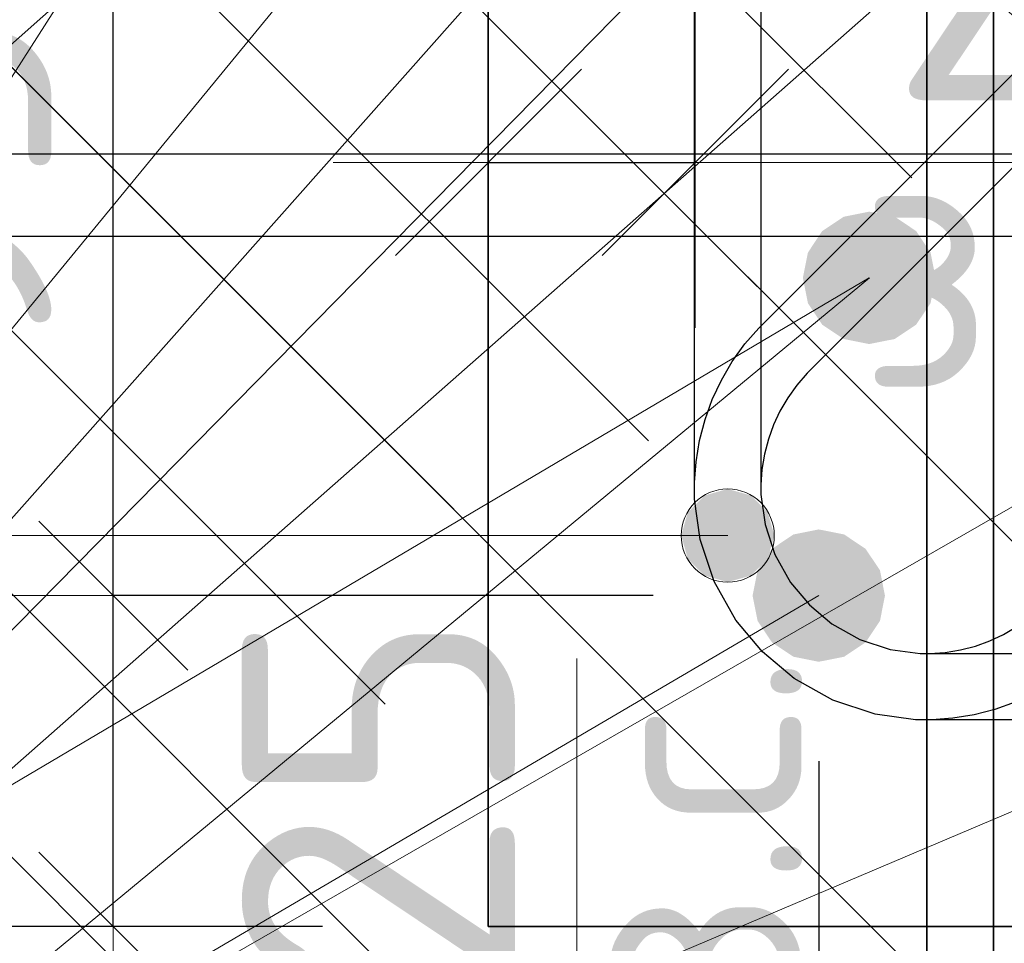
# Model space of a CAD drawing. Header units: metres. Extents: x -38 to 97, y -15 to 21.
# Tile 105 of 230: x 72.238 to 72.357, y 5.361 to 5.473. Entities that reach past the tile are written whole.
import ezdxf

# ---------------------------------------------------------------- set-up
doc = ezdxf.new("R2010")
doc.units = ezdxf.units.M
doc.header["$PDMODE"] = 65
for name, color, linetype, lineweight in [('XR$3$Арм.стержн. Хомут', 240, 'Continuous', 35), ('XR$3$Арм.стержн.горизонт. 1', 180, 'Continuous', 35), ('XR$3$Размерная линия (1)', 7, 'Continuous', 13), ('XR$3$Размерная линия_ общее', 7, 'Continuous', 13), ('XR$4$Арм. стержнями нижней зоны', 180, 'Continuous', 35), ('XR$4$Арм.стержн. Арматура края', 96, 'Continuous', 35), ('XR$4$Арм.стержн. Хомут', 240, 'Continuous', 35), ('XR$4$Арм.стержн.горизонт. 1', 180, 'Continuous', 35), ('XR$4$Размерная линия_ общее', 7, 'Continuous', 13), ('XR$6$Арм. стержнями нижней зоны', 180, 'Continuous', 35), ('XR$6$Арм.стержн. Арматура края', 96, 'Continuous', 35), ('XR$6$Арм.стержн. Хомут', 240, 'Continuous', 35), ('XR$6$Арм.стержн.горизонт. 1', 180, 'Continuous', 35), ('XR$6$Размерная линия_ общее', 7, 'Continuous', 13)]:
    doc.layers.add(name, color=color, linetype=linetype, lineweight=lineweight)
doc.styles.add('ISOCPEUR', font='txt')
doc.dimstyles.new('DIMSTYLE_11', dxfattribs={"dimtxt": 0.033, "dimasz": 0.0375, "dimexe": 0, "dimexo": 0, "dimgap": 0.0165, "dimtad": 2, "dimdec": 0, "dimlfac": 1000, "dimrnd": 1, "dimzin": 12, "dimdsep": 46, "dimtxsty": 'ISOCPEUR', "dimblk1": 'ALL_ML_STRICH', "dimblk2": 'ALL_ML_STRICH', "dimsah": 1, "dimcen": 0, "dimclrd": 7, "dimclre": 256, "dimclrt": 7, "dimadec": 0, "dimazin": 0, "dimtfac": 1, "dimtdec": 0, "dimtix": 1, "dimtmove": 2, "dimatfit": 3, "dimfxl": 0, "dimtvp": 1.2, "dimtzin": 0, "dimlwd": 0, "dimlwe": -3, "dimarcsym": 0})
doc.dimstyles.new('DIMSTYLE_12', dxfattribs={"dimtxt": 0.03, "dimasz": 0.03, "dimexe": 0, "dimexo": 0, "dimgap": 0.015, "dimtad": 2, "dimdec": 0, "dimlfac": 1000, "dimrnd": 1, "dimzin": 12, "dimdsep": 46, "dimtxsty": 'ISOCPEUR', "dimblk1": 'ALL_ML_STRICH', "dimblk2": 'ALL_ML_STRICH', "dimsah": 1, "dimcen": 0, "dimclrd": 7, "dimclre": 256, "dimclrt": 7, "dimadec": 0, "dimazin": 0, "dimtfac": 1, "dimtdec": 0, "dimtix": 1, "dimtmove": 2, "dimatfit": 3, "dimfxl": 0, "dimtzin": 0, "dimlwd": 0, "dimlwe": -3, "dimarcsym": 0})
doc.dimstyles.new('DIMSTYLE_14', dxfattribs={"dimtxt": 0.03, "dimasz": 0.03, "dimexe": 0, "dimexo": 0, "dimgap": 0.015, "dimtad": 2, "dimdec": 0, "dimlfac": 1000, "dimrnd": 1, "dimzin": 12, "dimdsep": 46, "dimtxsty": 'ISOCPEUR', "dimblk1": 'ALL_ML_STRICH', "dimblk2": 'ALL_ML_STRICH', "dimsah": 1, "dimcen": 0, "dimclrd": 7, "dimclre": 256, "dimclrt": 7, "dimadec": 0, "dimazin": 0, "dimtfac": 1, "dimtdec": 0, "dimtix": 1, "dimtmove": 2, "dimatfit": 3, "dimfxl": 0, "dimtvp": 1.2, "dimtzin": 0, "dimlwd": 0, "dimlwe": -3, "dimarcsym": 0})
doc.dimstyles.new('DIMSTYLE_15', dxfattribs={"dimtxt": 0.03, "dimasz": 0.03, "dimexe": 0, "dimexo": 0, "dimgap": 0.015, "dimtad": 0, "dimdec": 0, "dimlfac": 1000, "dimrnd": 1, "dimzin": 12, "dimdsep": 46, "dimtxsty": 'ISOCPEUR', "dimblk1": 'ALL_ML_STRICH', "dimblk2": 'ALL_ML_STRICH', "dimsah": 1, "dimcen": 0, "dimclrd": 7, "dimclre": 256, "dimclrt": 7, "dimadec": 0, "dimazin": 0, "dimtfac": 1, "dimtdec": 0, "dimtix": 1, "dimtmove": 2, "dimatfit": 3, "dimfxl": 0, "dimtvp": 1.2, "dimtzin": 0, "dimlwd": 0, "dimlwe": -3, "dimarcsym": 0})
pattern_1 = [(135, (0, 0), (-0.031819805, -0.031819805), [0.4, -0.05, 0, -0.05]), (135, (-0.01591, -0.01591), (-0.031819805, -0.031819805), [0.8, -0.1, 0.1, -0.1])]

# ---------------------------------------------------------------- blocks, each defined once
blk = doc.blocks.new('ALL_ML_STRICH')
at = {"color": 0, "linetype": 'ByBlock', "lineweight": -2}
for p, q in [((0, -0.5), (0, 0.5)), ((-0.3, -0.3), (0.3, 0.3)), ((-1, 0), (0.5, 0))]:
    blk.add_line(p, q, dxfattribs=at)
blk = doc.blocks.new('*D77')
at = {"layer": 'DEFPOINTS', "color": 7, "linetype": 'Continuous', "lineweight": 13, "transparency": 33554687}
for p in [(72.29474, 5.66307), (72.1744, 5.36307), (72.2947, 5.36307)]:
    blk.add_point(p, dxfattribs=at)
at = {"layer": 'XR$3$Размерная линия (1)', "color": 9, "linetype": 'Continuous', "lineweight": -2, "true_color": 0xc7c7c7, "transparency": 33554687}
for p, q in [((72.27474, 5.66307), (72.1744, 5.66307)), ((72.2747, 5.36307), (72.1744, 5.36307))]:
    blk.add_line(p, q, dxfattribs=at)
at = {"layer": 'XR$3$Размерная линия (1)', "color": 7, "linetype": 'Continuous', "lineweight": -2, "transparency": 33554687}
blk.add_line((72.1744, 5.36307), (72.1744, 5.66307), dxfattribs=at)
at = {"layer": 'XR$3$Размерная линия (1)', "color": 7, "linetype": 'Continuous', "lineweight": 13, "transparency": 33554687, "xscale": 0.03, "yscale": 0.03, "zscale": 0.03}
for p, rotation in [((72.1744, 5.66307), 90), ((72.1744, 5.36307), 270)]:
    blk.add_blockref('ALL_ML_STRICH', p, dxfattribs=dict(at, rotation=rotation))
at = {"layer": 'XR$3$Размерная линия (1)', "color": 7, "linetype": 'Continuous', "lineweight": 13, "transparency": 33554687, "insert": (72.1519, 5.51457), "char_height": 0.03, "width": 0.09, "attachment_point": 5, "rotation": 90, "style": 'ISOCPEUR'}
blk.add_mtext('\\A1;{300}', dxfattribs=at)
blk = doc.blocks.new('*D78')
at = {"layer": 'DEFPOINTS', "color": 7, "linetype": 'Continuous', "lineweight": 13, "transparency": 33554687}
for p in [(72.29474, 5.36307), (72.5447, 5.36307), (72.29474, 5.22283)]:
    blk.add_point(p, dxfattribs=at)
at = {"layer": 'XR$3$Размерная линия (1)', "color": 9, "linetype": 'Continuous', "lineweight": -2, "true_color": 0xc7c7c7, "transparency": 33554687}
for p, q in [((72.29474, 5.34307), (72.29474, 5.22283)), ((72.5447, 5.34307), (72.5447, 5.22283))]:
    blk.add_line(p, q, dxfattribs=at)
at = {"layer": 'XR$3$Размерная линия (1)', "color": 7, "linetype": 'Continuous', "lineweight": -2, "transparency": 33554687}
blk.add_line((72.29474, 5.22283), (72.5447, 5.22283), dxfattribs=at)
at = {"layer": 'XR$3$Размерная линия (1)', "color": 7, "linetype": 'Continuous', "lineweight": 13, "transparency": 33554687, "xscale": 0.03, "yscale": 0.03, "zscale": 0.03, "rotation": 180}
blk.add_blockref('ALL_ML_STRICH', (72.29474, 5.22283), dxfattribs=at)
at = {"layer": 'XR$3$Размерная линия (1)', "color": 7, "linetype": 'Continuous', "lineweight": 13, "transparency": 33554687, "xscale": 0.03, "yscale": 0.03, "zscale": 0.03}
blk.add_blockref('ALL_ML_STRICH', (72.5447, 5.22283), dxfattribs=at)
at = {"layer": 'XR$3$Размерная линия (1)', "color": 7, "linetype": 'Continuous', "lineweight": 13, "transparency": 33554687, "insert": (72.42122, 5.24533), "char_height": 0.03, "width": 0.09, "attachment_point": 5, "style": 'ISOCPEUR'}
blk.add_mtext('\\A1;{250}', dxfattribs=at)
blk = doc.blocks.new('*D82')
at = {"layer": 'DEFPOINTS', "color": 7, "linetype": 'Continuous', "lineweight": 13, "transparency": 33554687}
for p in [(72.33466, 5.40307), (72.29474, 5.36307), (72.29474, 5.28783)]:
    blk.add_point(p, dxfattribs=at)
at = {"layer": 'XR$3$Размерная линия (1)', "color": 9, "linetype": 'Continuous', "lineweight": -2, "true_color": 0xc7c7c7, "transparency": 33554687}
for p, q in [((72.33466, 5.38307), (72.33466, 5.28783)), ((72.29474, 5.34307), (72.29474, 5.28783))]:
    blk.add_line(p, q, dxfattribs=at)
at = {"layer": 'XR$3$Размерная линия (1)', "color": 7, "linetype": 'Continuous', "lineweight": -2, "transparency": 33554687}
blk.add_line((72.29474, 5.28783), (72.33466, 5.28783), dxfattribs=at)
at = {"layer": 'XR$3$Размерная линия (1)', "color": 7, "linetype": 'Continuous', "lineweight": 13, "transparency": 33554687, "xscale": 0.03, "yscale": 0.03, "zscale": 0.03, "rotation": 180}
blk.add_blockref('ALL_ML_STRICH', (72.29474, 5.28783), dxfattribs=at)
at = {"layer": 'XR$3$Размерная линия (1)', "color": 7, "linetype": 'Continuous', "lineweight": 13, "transparency": 33554687, "xscale": 0.03, "yscale": 0.03, "zscale": 0.03}
blk.add_blockref('ALL_ML_STRICH', (72.33466, 5.28783), dxfattribs=at)
at = {"layer": 'XR$3$Размерная линия (1)', "color": 7, "linetype": 'Continuous', "lineweight": 13, "transparency": 33554687, "insert": (72.25144, 5.26076), "char_height": 0.03, "width": 0.06, "attachment_point": 5, "style": 'ISOCPEUR'}
blk.add_mtext('\\A1;{40}', dxfattribs=at)
blk = doc.blocks.new('*D83')
at = {"layer": 'DEFPOINTS', "color": 7, "linetype": 'Continuous', "lineweight": 13, "transparency": 33554687}
for p in [(72.33466, 5.40307), (72.41966, 5.40307), (72.33466, 5.28783)]:
    blk.add_point(p, dxfattribs=at)
at = {"layer": 'XR$3$Размерная линия (1)', "color": 9, "linetype": 'Continuous', "lineweight": -2, "true_color": 0xc7c7c7, "transparency": 33554687}
for p, q in [((72.33466, 5.38307), (72.33466, 5.28783)), ((72.41966, 5.38307), (72.41966, 5.28783))]:
    blk.add_line(p, q, dxfattribs=at)
at = {"layer": 'XR$3$Размерная линия (1)', "color": 7, "linetype": 'Continuous', "lineweight": -2, "transparency": 33554687}
blk.add_line((72.33466, 5.28783), (72.41966, 5.28783), dxfattribs=at)
at = {"layer": 'XR$3$Размерная линия (1)', "color": 7, "linetype": 'Continuous', "lineweight": 13, "transparency": 33554687, "xscale": 0.03, "yscale": 0.03, "zscale": 0.03, "rotation": 180}
blk.add_blockref('ALL_ML_STRICH', (72.33466, 5.28783), dxfattribs=at)
at = {"layer": 'XR$3$Размерная линия (1)', "color": 7, "linetype": 'Continuous', "lineweight": 13, "transparency": 33554687, "xscale": 0.03, "yscale": 0.03, "zscale": 0.03}
blk.add_blockref('ALL_ML_STRICH', (72.41966, 5.28783), dxfattribs=at)
at = {"layer": 'XR$3$Размерная линия (1)', "color": 7, "linetype": 'Continuous', "lineweight": 13, "transparency": 33554687, "insert": (72.37866, 5.31033), "char_height": 0.03, "width": 0.06, "attachment_point": 5, "style": 'ISOCPEUR'}
blk.add_mtext('\\A1;{85}', dxfattribs=at)
blk = doc.blocks.new('*D91')
at = {"layer": 'DEFPOINTS', "color": 7, "linetype": 'Continuous', "lineweight": 13, "transparency": 33554687}
for p in [(72.29474, 5.45544), (72.29474, 5.42045), (72.31974, 5.41545)]:
    blk.add_point(p, dxfattribs=at)
at = {"layer": 'XR$3$Размерная линия_ общее', "color": 253, "linetype": 'Continuous', "lineweight": -2, "true_color": 0xa0a0a0, "transparency": 33554687}
for p, q in [((72.29474, 5.44045), (72.29474, 5.45544)), ((72.31974, 5.43545), (72.31974, 5.45544))]:
    blk.add_line(p, q, dxfattribs=at)
at = {"layer": 'XR$3$Размерная линия_ общее', "color": 7, "linetype": 'Continuous', "lineweight": -2, "transparency": 33554687}
blk.add_line((72.29474, 5.45544), (72.31974, 5.45544), dxfattribs=at)
at = {"layer": 'XR$3$Размерная линия_ общее', "color": 7, "linetype": 'Continuous', "lineweight": 13, "transparency": 33554687, "xscale": 0.0375, "yscale": 0.0375, "zscale": 0.0375, "rotation": 180}
blk.add_blockref('ALL_ML_STRICH', (72.29474, 5.45544), dxfattribs=at)
at = {"layer": 'XR$3$Размерная линия_ общее', "color": 7, "linetype": 'Continuous', "lineweight": 13, "transparency": 33554687, "xscale": 0.0375, "yscale": 0.0375, "zscale": 0.0375}
blk.add_blockref('ALL_ML_STRICH', (72.31974, 5.45544), dxfattribs=at)
at = {"layer": 'XR$3$Размерная линия_ общее', "color": 7, "linetype": 'Continuous', "lineweight": 13, "transparency": 33554687, "insert": (72.36647, 5.47944), "char_height": 0.033, "width": 0.066, "attachment_point": 5, "style": 'ISOCPEUR'}
blk.add_mtext('\\A1;{25}', dxfattribs=at)
at = {"layer": 'XR$3$Размерная линия_ общее', "color": 7, "linetype": 'Continuous', "lineweight": 13, "transparency": 33554687, "insert": (72.33952, 5.45523), "char_height": 0.027, "width": 0.00135, "attachment_point": 1, "line_spacing_factor": 0.60241, "style": 'ISOCPEUR'}
blk.add_mtext('з.с.', dxfattribs=at)
blk = doc.blocks.new('*D152')
at = {"layer": 'DEFPOINTS', "color": 7, "linetype": 'Continuous', "lineweight": 13, "transparency": 33554687}
for p in [(72.33466, 5.40307), (72.2494, 5.36307), (72.2947, 5.36307)]:
    blk.add_point(p, dxfattribs=at)
at = {"layer": 'XR$3$Размерная линия (1)', "color": 9, "linetype": 'Continuous', "lineweight": -2, "true_color": 0xc7c7c7, "transparency": 33554687}
for p, q in [((72.31466, 5.40307), (72.2494, 5.40307)), ((72.2747, 5.36307), (72.2494, 5.36307))]:
    blk.add_line(p, q, dxfattribs=at)
at = {"layer": 'XR$3$Размерная линия (1)', "color": 7, "linetype": 'Continuous', "lineweight": -2, "transparency": 33554687}
blk.add_line((72.2494, 5.36307), (72.2494, 5.40307), dxfattribs=at)
at = {"layer": 'XR$3$Размерная линия (1)', "color": 7, "linetype": 'Continuous', "lineweight": 13, "transparency": 33554687, "xscale": 0.03, "yscale": 0.03, "zscale": 0.03}
for p, rotation in [((72.2494, 5.40307), 90), ((72.2494, 5.36307), 270)]:
    blk.add_blockref('ALL_ML_STRICH', p, dxfattribs=dict(at, rotation=rotation))
at = {"layer": 'XR$3$Размерная линия (1)', "color": 7, "linetype": 'Continuous', "lineweight": 13, "transparency": 33554687, "insert": (72.22732, 5.32133), "char_height": 0.03, "width": 0.06, "attachment_point": 5, "rotation": 90, "style": 'ISOCPEUR'}
blk.add_mtext('\\A1;{40}', dxfattribs=at)
blk = doc.blocks.new('*D153')
at = {"layer": 'DEFPOINTS', "color": 7, "linetype": 'Continuous', "lineweight": 13, "transparency": 33554687}
for p in [(72.33466, 5.49807), (72.2494, 5.40307), (72.33466, 5.40307)]:
    blk.add_point(p, dxfattribs=at)
at = {"layer": 'XR$3$Размерная линия (1)', "color": 9, "linetype": 'Continuous', "lineweight": -2, "true_color": 0xc7c7c7, "transparency": 33554687}
for p, q in [((72.31466, 5.49807), (72.2494, 5.49807)), ((72.31466, 5.40307), (72.2494, 5.40307))]:
    blk.add_line(p, q, dxfattribs=at)
at = {"layer": 'XR$3$Размерная линия (1)', "color": 7, "linetype": 'Continuous', "lineweight": -2, "transparency": 33554687}
blk.add_line((72.2494, 5.40307), (72.2494, 5.49807), dxfattribs=at)
at = {"layer": 'XR$3$Размерная линия (1)', "color": 7, "linetype": 'Continuous', "lineweight": 13, "transparency": 33554687, "xscale": 0.03, "yscale": 0.03, "zscale": 0.03}
for p, rotation in [((72.2494, 5.49807), 90), ((72.2494, 5.40307), 270)]:
    blk.add_blockref('ALL_ML_STRICH', p, dxfattribs=dict(at, rotation=rotation))
at = {"layer": 'XR$3$Размерная линия (1)', "color": 7, "linetype": 'Continuous', "lineweight": 13, "transparency": 33554687, "insert": (72.2269, 5.45207), "char_height": 0.03, "width": 0.06, "attachment_point": 5, "rotation": 90, "style": 'ISOCPEUR'}
blk.add_mtext('\\A1;{95}', dxfattribs=at)
blk = doc.blocks.new('*D384')
at = {"layer": 'DEFPOINTS', "color": 7, "linetype": 'Continuous', "lineweight": 13, "transparency": 33554687}
for p in [(72.26544, 5.33148), (72.27044, 5.30648), (72.30543, 5.30648)]:
    blk.add_point(p, dxfattribs=at)
at = {"layer": 'XR$4$Размерная линия_ общее', "color": 253, "linetype": 'Continuous', "lineweight": -2, "true_color": 0xa0a0a0, "transparency": 33554687}
for p, q in [((72.28544, 5.33148), (72.30543, 5.33148)), ((72.29044, 5.30648), (72.30543, 5.30648))]:
    blk.add_line(p, q, dxfattribs=at)
at = {"layer": 'XR$4$Размерная линия_ общее', "color": 7, "linetype": 'Continuous', "lineweight": -2, "transparency": 33554687}
blk.add_line((72.30543, 5.30648), (72.30543, 5.33148), dxfattribs=at)
at = {"layer": 'XR$4$Размерная линия_ общее', "color": 7, "linetype": 'Continuous', "lineweight": 13, "transparency": 33554687, "xscale": 0.0375, "yscale": 0.0375, "zscale": 0.0375}
for p, rotation in [((72.30543, 5.33148), 90), ((72.30543, 5.30648), 270)]:
    blk.add_blockref('ALL_ML_STRICH', p, dxfattribs=dict(at, rotation=rotation))
at = {"layer": 'XR$4$Размерная линия_ общее', "color": 7, "linetype": 'Continuous', "lineweight": 13, "transparency": 33554687, "insert": (72.30564, 5.35126), "char_height": 0.027, "width": 0.00135, "attachment_point": 1, "rotation": 90, "line_spacing_factor": 0.60241, "style": 'ISOCPEUR'}
blk.add_mtext('з.с.', dxfattribs=at)
at = {"layer": 'XR$4$Размерная линия_ общее', "color": 7, "linetype": 'Continuous', "lineweight": 13, "transparency": 33554687, "insert": (72.28143, 5.37821), "char_height": 0.033, "width": 0.066, "attachment_point": 5, "rotation": 90, "style": 'ISOCPEUR'}
blk.add_mtext('\\A1;{25}', dxfattribs=at)
blk = doc.blocks.new('*D783')
at = {"layer": 'DEFPOINTS', "color": 7, "linetype": 'Continuous', "lineweight": 13, "transparency": 33554687}
for p in [(72.26544, 5.33148), (72.27044, 5.30648), (72.30543, 5.30648)]:
    blk.add_point(p, dxfattribs=at)
at = {"layer": 'XR$6$Размерная линия_ общее', "color": 253, "linetype": 'Continuous', "lineweight": -2, "true_color": 0xa0a0a0, "transparency": 33554687}
for p, q in [((72.28544, 5.33148), (72.30543, 5.33148)), ((72.29044, 5.30648), (72.30543, 5.30648))]:
    blk.add_line(p, q, dxfattribs=at)
at = {"layer": 'XR$6$Размерная линия_ общее', "color": 7, "linetype": 'Continuous', "lineweight": -2, "transparency": 33554687}
blk.add_line((72.30543, 5.30648), (72.30543, 5.33148), dxfattribs=at)
at = {"layer": 'XR$6$Размерная линия_ общее', "color": 7, "linetype": 'Continuous', "lineweight": 13, "transparency": 33554687, "xscale": 0.0375, "yscale": 0.0375, "zscale": 0.0375}
for p, rotation in [((72.30543, 5.33148), 90), ((72.30543, 5.30648), 270)]:
    blk.add_blockref('ALL_ML_STRICH', p, dxfattribs=dict(at, rotation=rotation))
at = {"layer": 'XR$6$Размерная линия_ общее', "color": 7, "linetype": 'Continuous', "lineweight": 13, "transparency": 33554687, "insert": (72.30564, 5.35126), "char_height": 0.027, "width": 0.00135, "attachment_point": 1, "rotation": 90, "line_spacing_factor": 0.60241, "style": 'ISOCPEUR'}
blk.add_mtext('з.с.', dxfattribs=at)
at = {"layer": 'XR$6$Размерная линия_ общее', "color": 7, "linetype": 'Continuous', "lineweight": 13, "transparency": 33554687, "insert": (72.28143, 5.37821), "char_height": 0.033, "width": 0.066, "attachment_point": 5, "rotation": 90, "style": 'ISOCPEUR'}
blk.add_mtext('\\A1;{25}', dxfattribs=at)

msp = doc.modelspace()

# ---------------------------------------------------------------- hatches: boundary and pattern name
at = {"linetype": 'Continuous', "lineweight": 25, "transparency": 33554687}
h = msp.add_hatch(dxfattribs=at)
h.set_pattern_fill('__________540', scale=0.015, style=0, pattern_type=2)
h.set_pattern_definition(pattern_1)
h.paths.add_polyline_path([(72.5447, 5.66307), (72.2947, 5.66307), (72.2947, 5.36307), (72.5447, 5.36307)], flags=0)
h = msp.add_hatch(dxfattribs=at)
h.set_pattern_fill('__________540', scale=0.015, style=0, pattern_type=2)
h.set_pattern_definition(pattern_1)
h.paths.add_polyline_path([(72.38074, 5.60648), (72.13074, 5.60648), (72.13074, 5.30648), (72.38074, 5.30648)], flags=0)
h = msp.add_hatch(dxfattribs=at)
h.set_pattern_fill('__________540', scale=0.015, style=0, pattern_type=2)
h.set_pattern_definition(pattern_1)
h.paths.add_polyline_path([(72.38078, 5.60648), (72.13078, 5.60648), (72.13078, 5.30648), (72.38078, 5.30648)], flags=0)
at = {"layer": 'XR$3$Арм.стержн. Хомут', "linetype": 'Continuous', "lineweight": 13, "transparency": 33554687}
for points in [[(72.32085, 5.41517), (72.32366, 5.40471), (72.32366, 5.41596)], [(72.32366, 5.41596), (72.32366, 5.40471), (72.32648, 5.40549)], [(72.32366, 5.41596), (72.32648, 5.40549), (72.32648, 5.41517)], [(72.31883, 5.41314), (72.32085, 5.40549), (72.32085, 5.41517)], [(72.32085, 5.41517), (72.32085, 5.40549), (72.32366, 5.40471)], [(72.32648, 5.41517), (72.32648, 5.40549), (72.3285, 5.40752)], [(72.32648, 5.41517), (72.3285, 5.40752), (72.3285, 5.41314)], [(72.31883, 5.40752), (72.31883, 5.41314), (72.31804, 5.41033)], [(72.31883, 5.41314), (72.31883, 5.40752), (72.32085, 5.40549)], [(72.3285, 5.41314), (72.3285, 5.40752), (72.32929, 5.41033)]]:
    msp.add_hatch(color=7, dxfattribs=at).paths.add_polyline_path(points)
at = {"layer": 'XR$3$Арм.стержн.горизонт. 1', "linetype": 'Continuous', "lineweight": 50, "transparency": 33554687}
msp.add_hatch(color=7, dxfattribs=at).paths.add_polyline_path([(72.34266, 5.40307), (72.34206, 5.40613), (72.34032, 5.40872), (72.33773, 5.41046), (72.33466, 5.41107), (72.3316, 5.41046), (72.32901, 5.40872), (72.32727, 5.40613), (72.32666, 5.40307), (72.32727, 5.40001), (72.32901, 5.39741), (72.3316, 5.39568), (72.33466, 5.39507), (72.33773, 5.39568), (72.34032, 5.39741), (72.34206, 5.40001)])
at = {"layer": 'XR$4$Арм.стержн.горизонт. 1', "linetype": 'Continuous', "lineweight": 50, "transparency": 33554687}
msp.add_hatch(color=7, dxfattribs=at).paths.add_polyline_path([(72.34874, 5.44148), (72.34813, 5.44454), (72.3464, 5.44714), (72.3438, 5.44887), (72.34074, 5.44948), (72.33768, 5.44887), (72.33508, 5.44714), (72.33335, 5.44454), (72.33274, 5.44148), (72.33335, 5.43842), (72.33508, 5.43582), (72.33768, 5.43409), (72.34074, 5.43348), (72.3438, 5.43409), (72.3464, 5.43582), (72.34813, 5.43842)])
at = {"layer": 'XR$6$Арм.стержн.горизонт. 1', "linetype": 'Continuous', "lineweight": 50, "transparency": 33554687}
msp.add_hatch(color=7, dxfattribs=at).paths.add_polyline_path([(72.34878, 5.44148), (72.34817, 5.44454), (72.34643, 5.44714), (72.34384, 5.44887), (72.34078, 5.44948), (72.33772, 5.44887), (72.33512, 5.44714), (72.33339, 5.44454), (72.33278, 5.44148), (72.33339, 5.43842), (72.33512, 5.43582), (72.33772, 5.43409), (72.34078, 5.43348), (72.34384, 5.43409), (72.34643, 5.43582), (72.34817, 5.43842)])

# ---------------------------------------------------------------- linework, layer by layer
at = {"color": 7, "linetype": 'Continuous', "lineweight": 35, "transparency": 33554687}
for p, q in [((72.2947, 5.66307), (72.2947, 5.36307)), ((72.2947, 5.36307), (72.5447, 5.36307))]:
    msp.add_line(p, q, dxfattribs=at)
at = {"color": 7, "linetype": 'Continuous', "lineweight": 13, "transparency": 33554687}
for p, q in [((72.31974, 5.45544), (72.38374, 5.45544)), ((72.30543, 5.33148), (72.30543, 5.39548)), ((72.30543, 5.33148), (72.30543, 5.39548))]:
    msp.add_line(p, q, dxfattribs=at)
at = {"layer": 'XR$3$Арм.стержн. Хомут', "color": 7, "linetype": 'Continuous', "lineweight": 13, "transparency": 33554687}
for p, q in [((72.32366, 5.41596), (72.32366, 5.41596)), ((72.16914, 5.41033), (72.32366, 5.41033)), ((72.31804, 5.41033), (72.31804, 5.41033)), ((72.32929, 5.41033), (72.32929, 5.41033)), ((72.32366, 5.40471), (72.32366, 5.40471))]:
    msp.add_line(p, q, dxfattribs=at)
at = {"layer": 'XR$3$Арм.стержн. Хомут', "color": 40, "linetype": 'Continuous', "lineweight": 25, "transparency": 33554687}
for points in [[(72.35838, 5.39019), (72.35596, 5.38932), (72.35343, 5.38866), (72.35085, 5.38824), (72.34833, 5.38807), (72.34634, 5.38807), (72.34146, 5.38875), (72.33638, 5.39042), (72.3317, 5.39304), (72.32785, 5.39626), (72.32464, 5.40011), (72.32202, 5.40478), (72.32034, 5.40986), (72.31966, 5.41474), (72.31966, 5.60739)], [(72.35838, 5.39019), (72.35596, 5.38932), (72.35343, 5.38866), (72.35085, 5.38824), (72.34833, 5.38807), (72.34634, 5.38807), (72.34146, 5.38875), (72.33638, 5.39042), (72.3317, 5.39304), (72.32785, 5.39626), (72.32464, 5.40011), (72.32202, 5.40478), (72.32034, 5.40986), (72.31966, 5.41474), (72.31966, 5.60739)], [(72.35838, 5.39019), (72.35596, 5.38932), (72.35343, 5.38866), (72.35085, 5.38824), (72.34833, 5.38807), (72.34634, 5.38807), (72.34146, 5.38875), (72.33638, 5.39042), (72.3317, 5.39304), (72.32785, 5.39626), (72.32464, 5.40011), (72.32202, 5.40478), (72.32034, 5.40986), (72.31966, 5.41474), (72.31966, 5.60739)], [(72.32766, 5.60684), (72.32766, 5.4153), (72.32817, 5.41168), (72.32937, 5.40802), (72.33125, 5.40467), (72.33353, 5.40194), (72.33626, 5.39966), (72.33962, 5.39778), (72.34328, 5.39657), (72.3469, 5.39607), (72.34805, 5.39607), (72.34993, 5.3962), (72.35178, 5.3965), (72.35359, 5.39697), (72.35532, 5.39759), (72.35698, 5.39837), (72.35859, 5.39932)], [(72.32766, 5.60684), (72.32766, 5.4153), (72.32817, 5.41168), (72.32937, 5.40802), (72.33125, 5.40467), (72.33353, 5.40194), (72.33626, 5.39966), (72.33962, 5.39778), (72.34328, 5.39657), (72.3469, 5.39607), (72.34805, 5.39607), (72.34993, 5.3962), (72.35178, 5.3965), (72.35359, 5.39697), (72.35532, 5.39759), (72.35698, 5.39837), (72.35859, 5.39932)], [(72.32766, 5.60684), (72.32766, 5.4153), (72.32817, 5.41168), (72.32937, 5.40802), (72.33125, 5.40467), (72.33353, 5.40194), (72.33626, 5.39966), (72.33962, 5.39778), (72.34328, 5.39657), (72.3469, 5.39607), (72.34805, 5.39607), (72.34993, 5.3962), (72.35178, 5.3965), (72.35359, 5.39697), (72.35532, 5.39759), (72.35698, 5.39837), (72.35859, 5.39932)], [(72.49303, 5.38807), (72.34634, 5.38807), (72.34146, 5.38875), (72.33638, 5.39042), (72.3317, 5.39304), (72.32785, 5.39626), (72.32464, 5.40011), (72.32202, 5.40478), (72.32034, 5.40986), (72.31966, 5.41474), (72.31966, 5.41673), (72.31984, 5.41925), (72.32026, 5.42183), (72.32092, 5.42436), (72.32179, 5.42678), (72.32289, 5.42911), (72.32421, 5.43137), (72.32574, 5.43349), (72.3274, 5.4354), (72.35827, 5.46627)], [(72.49303, 5.38807), (72.34634, 5.38807), (72.34146, 5.38875), (72.33638, 5.39042), (72.3317, 5.39304), (72.32785, 5.39626), (72.32464, 5.40011), (72.32202, 5.40478), (72.32034, 5.40986), (72.31966, 5.41474), (72.31966, 5.41673), (72.31984, 5.41925), (72.32026, 5.42183), (72.32092, 5.42436), (72.32179, 5.42678), (72.32289, 5.42911), (72.32421, 5.43137), (72.32574, 5.43349), (72.3274, 5.4354), (72.35827, 5.46627)], [(72.49303, 5.38807), (72.34634, 5.38807), (72.34146, 5.38875), (72.33638, 5.39042), (72.3317, 5.39304), (72.32785, 5.39626), (72.32464, 5.40011), (72.32202, 5.40478), (72.32034, 5.40986), (72.31966, 5.41474), (72.31966, 5.41673), (72.31984, 5.41925), (72.32026, 5.42183), (72.32092, 5.42436), (72.32179, 5.42678), (72.32289, 5.42911), (72.32421, 5.43137), (72.32574, 5.43349), (72.3274, 5.4354), (72.35827, 5.46627)], [(72.36393, 5.46061), (72.33325, 5.42994), (72.33202, 5.42852), (72.33092, 5.42699), (72.32997, 5.42538), (72.32919, 5.42372), (72.32857, 5.42199), (72.3281, 5.42018), (72.3278, 5.41833), (72.32766, 5.41645), (72.32766, 5.4153), (72.32817, 5.41168), (72.32937, 5.40802), (72.33125, 5.40467), (72.33353, 5.40194), (72.33626, 5.39966), (72.33962, 5.39778), (72.34328, 5.39657), (72.3469, 5.39607), (72.49247, 5.39607)], [(72.36393, 5.46061), (72.33325, 5.42994), (72.33202, 5.42852), (72.33092, 5.42699), (72.32997, 5.42538), (72.32919, 5.42372), (72.32857, 5.42199), (72.3281, 5.42018), (72.3278, 5.41833), (72.32766, 5.41645), (72.32766, 5.4153), (72.32817, 5.41168), (72.32937, 5.40802), (72.33125, 5.40467), (72.33353, 5.40194), (72.33626, 5.39966), (72.33962, 5.39778), (72.34328, 5.39657), (72.3469, 5.39607), (72.49247, 5.39607)], [(72.36393, 5.46061), (72.33325, 5.42994), (72.33202, 5.42852), (72.33092, 5.42699), (72.32997, 5.42538), (72.32919, 5.42372), (72.32857, 5.42199), (72.3281, 5.42018), (72.3278, 5.41833), (72.32766, 5.41645), (72.32766, 5.4153), (72.32817, 5.41168), (72.32937, 5.40802), (72.33125, 5.40467), (72.33353, 5.40194), (72.33626, 5.39966), (72.33962, 5.39778), (72.34328, 5.39657), (72.3469, 5.39607), (72.49247, 5.39607)]]:
    msp.add_lwpolyline(points, dxfattribs=at)
at = {"layer": 'XR$3$Арм.стержн. Хомут', "color": 7, "linetype": 'Continuous', "lineweight": 13, "transparency": 33554687}
msp.add_circle((72.32366, 5.41033), 0.00563, dxfattribs=at)
at = {"layer": 'XR$3$Арм.стержн.горизонт. 1', "color": 7, "linetype": 'Continuous', "lineweight": 13, "transparency": 33554687}
for q in [(72.3347, 5.61807), (72.41963, 5.61807), (72.5047, 5.61807), (72.50474, 5.49807), (72.33466, 5.49807), (72.33466, 5.40307), (72.41966, 5.40307)]:
    msp.add_line((72.11391, 5.27357), q, dxfattribs=at)
at = {"layer": 'XR$4$Арм. стержнями нижней зоны', "color": 4, "linetype": 'Continuous', "lineweight": 25, "transparency": 33554687}
msp.add_lwpolyline([(72.15574, 5.45648), (72.56791, 5.45648), (72.56791, 5.44648), (72.15574, 5.44648), (72.15574, 5.45648)], dxfattribs=at)
at = {"layer": 'XR$4$Арм.стержн. Арматура края', "color": 4, "linetype": 'Continuous', "lineweight": 25, "transparency": 33554687}
for points in [[(72.56791, 5.44648), (72.1843, 5.44648), (72.17909, 5.44721), (72.17365, 5.449), (72.16864, 5.45181), (72.16451, 5.45525), (72.16106, 5.45938), (72.15826, 5.46439), (72.15646, 5.46983), (72.15574, 5.47505), (72.15574, 5.55192), (72.15646, 5.55713), (72.15826, 5.56257), (72.16106, 5.56758), (72.16451, 5.57171), (72.16864, 5.57516), (72.17365, 5.57796), (72.17909, 5.57976), (72.1843, 5.58048), (72.56791, 5.58048)], [(72.56791, 5.57048), (72.185, 5.57048), (72.18136, 5.56998), (72.17769, 5.56877), (72.17434, 5.56689), (72.17161, 5.56461), (72.16933, 5.56188), (72.16745, 5.55853), (72.16624, 5.55486), (72.16574, 5.55122), (72.16574, 5.47574), (72.16624, 5.4721), (72.16745, 5.46844), (72.16933, 5.46508), (72.17161, 5.46235), (72.17434, 5.46008), (72.17769, 5.4582), (72.18136, 5.45699), (72.185, 5.45648), (72.56791, 5.45648)]]:
    msp.add_lwpolyline(points, dxfattribs=at)
at = {"layer": 'XR$4$Арм.стержн. Хомут', "color": 40, "linetype": 'Continuous', "lineweight": 25, "transparency": 33554687}
for points in [[(72.35574, 5.5518), (72.35574, 5.35816), (72.35506, 5.35328), (72.35339, 5.3482), (72.35077, 5.34352), (72.34755, 5.33967), (72.3437, 5.33645), (72.33902, 5.33384), (72.33394, 5.33216), (72.32906, 5.33148), (72.17855, 5.33148)], [(72.35574, 5.5518), (72.35574, 5.35816), (72.35506, 5.35328), (72.35339, 5.3482), (72.35077, 5.34352), (72.34755, 5.33967), (72.3437, 5.33645), (72.33902, 5.33384), (72.33394, 5.33216), (72.32906, 5.33148), (72.17855, 5.33148)], [(72.17911, 5.33948), (72.32851, 5.33948), (72.33212, 5.33998), (72.33579, 5.34119), (72.33914, 5.34307), (72.34187, 5.34535), (72.34415, 5.34808), (72.34603, 5.35143), (72.34724, 5.3551), (72.34774, 5.35871), (72.34774, 5.55125)], [(72.17911, 5.33948), (72.32851, 5.33948), (72.33212, 5.33998), (72.33579, 5.34119), (72.33914, 5.34307), (72.34187, 5.34535), (72.34415, 5.34808), (72.34603, 5.35143), (72.34724, 5.3551), (72.34774, 5.35871), (72.34774, 5.55125)]]:
    msp.add_lwpolyline(points, dxfattribs=at)
at = {"layer": 'XR$4$Арм.стержн.горизонт. 1', "color": 7, "linetype": 'Continuous', "lineweight": 13, "transparency": 33554687}
for q in [(72.3407, 5.56148), (72.34074, 5.44148)]:
    msp.add_line((71.93277, 5.20031), q, dxfattribs=at)
at = {"layer": 'XR$6$Арм. стержнями нижней зоны', "color": 4, "linetype": 'Continuous', "lineweight": 25, "transparency": 33554687}
msp.add_lwpolyline([(72.15578, 5.45648), (72.56795, 5.45648), (72.56795, 5.44648), (72.15578, 5.44648), (72.15578, 5.45648)], dxfattribs=at)
at = {"layer": 'XR$6$Арм.стержн. Арматура края', "color": 4, "linetype": 'Continuous', "lineweight": 25, "transparency": 33554687}
for points in [[(72.56795, 5.44648), (72.18434, 5.44648), (72.17913, 5.44721), (72.17369, 5.449), (72.16868, 5.45181), (72.16455, 5.45525), (72.1611, 5.45938), (72.1583, 5.46439), (72.1565, 5.46983), (72.15578, 5.47505), (72.15578, 5.55192), (72.1565, 5.55713), (72.1583, 5.56257), (72.1611, 5.56758), (72.16455, 5.57171), (72.16868, 5.57516), (72.17369, 5.57796), (72.17913, 5.57976), (72.18434, 5.58048), (72.56795, 5.58048)], [(72.56795, 5.57048), (72.18503, 5.57048), (72.1814, 5.56998), (72.17773, 5.56877), (72.17437, 5.56689), (72.17165, 5.56461), (72.16937, 5.56188), (72.16749, 5.55853), (72.16628, 5.55486), (72.16578, 5.55122), (72.16578, 5.47574), (72.16628, 5.4721), (72.16749, 5.46844), (72.16937, 5.46508), (72.17165, 5.46235), (72.17437, 5.46008), (72.17773, 5.4582), (72.1814, 5.45699), (72.18503, 5.45648), (72.56795, 5.45648)]]:
    msp.add_lwpolyline(points, dxfattribs=at)
at = {"layer": 'XR$6$Арм.стержн. Хомут', "color": 40, "linetype": 'Continuous', "lineweight": 25, "transparency": 33554687}
for points in [[(72.35578, 5.5518), (72.35578, 5.35816), (72.3551, 5.35328), (72.35342, 5.3482), (72.3508, 5.34352), (72.34759, 5.33967), (72.34374, 5.33645), (72.33906, 5.33384), (72.33398, 5.33216), (72.3291, 5.33148), (72.17859, 5.33148)], [(72.35578, 5.5518), (72.35578, 5.35816), (72.3551, 5.35328), (72.35342, 5.3482), (72.3508, 5.34352), (72.34759, 5.33967), (72.34374, 5.33645), (72.33906, 5.33384), (72.33398, 5.33216), (72.3291, 5.33148), (72.17859, 5.33148)], [(72.17914, 5.33948), (72.32855, 5.33948), (72.33216, 5.33998), (72.33582, 5.34119), (72.33918, 5.34307), (72.34191, 5.34535), (72.34419, 5.34808), (72.34607, 5.35143), (72.34727, 5.3551), (72.34778, 5.35871), (72.34778, 5.55125)], [(72.17914, 5.33948), (72.32855, 5.33948), (72.33216, 5.33998), (72.33582, 5.34119), (72.33918, 5.34307), (72.34191, 5.34535), (72.34419, 5.34808), (72.34607, 5.35143), (72.34727, 5.3551), (72.34778, 5.35871), (72.34778, 5.55125)]]:
    msp.add_lwpolyline(points, dxfattribs=at)
at = {"layer": 'XR$6$Арм.стержн.горизонт. 1', "color": 7, "linetype": 'Continuous', "lineweight": 13, "transparency": 33554687}
for q in [(72.34074, 5.56148), (72.34078, 5.44148)]:
    msp.add_line((72.03355, 5.18743), q, dxfattribs=at)

# ---------------------------------------------------------------- dimensions: what is measured, and where the dimension line sits
at = {"layer": 'XR$3$Размерная линия (1)', "color": 7, "linetype": 'Continuous', "lineweight": 13, "transparency": 33554687}
for base, p1, p2, dimstyle, picture, middle in [((72.1744, 5.66307), (72.2747, 5.36307), (72.27474, 5.66307), 'DIMSTYLE_12', '*D77', (72.1519, 5.51457)), ((72.2494, 5.49807), (72.31466, 5.40307), (72.31466, 5.49807), 'DIMSTYLE_12', '*D153', (72.2269, 5.45207)), ((72.2494, 5.40307), (72.2747, 5.36307), (72.31466, 5.40307), 'DIMSTYLE_14', '*D152', (72.22732, 5.32133))]:
    dim = msp.add_linear_dim(base=base, p1=p1, p2=p2, angle=90, dimstyle=dimstyle, override={"dimpost": '<>', "dimclrd": 7, "dimclre": 9, "dimclrt": 7, "dimlwd": 0, "dimlwe": 65533}, dxfattribs=at)
    dim.commit()
    dim.dimension.update_dxf_attribs({"geometry": picture, "text_midpoint": middle, "dimtype": 160})
for base, p1, p2, dimstyle, picture, middle in [((72.33466, 5.28783), (72.29474, 5.34307), (72.33466, 5.38307), 'DIMSTYLE_15', '*D82', (72.25144, 5.26076)), ((72.41966, 5.28783), (72.33466, 5.38307), (72.41966, 5.38307), 'DIMSTYLE_12', '*D83', (72.37866, 5.31033)), ((72.5447, 5.22283), (72.29474, 5.34307), (72.5447, 5.34307), 'DIMSTYLE_12', '*D78', (72.42122, 5.24533))]:
    dim = msp.add_linear_dim(base=base, p1=p1, p2=p2, dimstyle=dimstyle, override={"dimpost": '<>', "dimclrd": 7, "dimclre": 9, "dimclrt": 7, "dimlwd": 0, "dimlwe": 65533}, dxfattribs=at)
    dim.commit()
    dim.dimension.update_dxf_attribs({"geometry": picture, "text_midpoint": middle, "dimtype": 160})
at = {"layer": 'XR$3$Размерная линия_ общее', "color": 7, "linetype": 'Continuous', "lineweight": 13, "transparency": 33554687}
dim = msp.add_linear_dim(base=(72.31974, 5.45544), p1=(72.29474, 5.44045), p2=(72.31974, 5.43545), text='<>\\Xз.с.', dimstyle='DIMSTYLE_11', override={"dimpost": '<>', "dimclrd": 7, "dimclre": 253, "dimclrt": 7, "dimlwd": 0, "dimlwe": 65533}, dxfattribs=at)
dim.commit()
dim.dimension.update_dxf_attribs({"geometry": '*D91', "text_midpoint": (72.36647, 5.47944), "dimtype": 160})
at = {"layer": 'XR$4$Размерная линия_ общее', "color": 7, "linetype": 'Continuous', "lineweight": 13, "transparency": 33554687}
dim = msp.add_linear_dim(base=(72.30543, 5.33148), p1=(72.29044, 5.30648), p2=(72.28544, 5.33148), angle=90, text='<>\\Xз.с.', dimstyle='DIMSTYLE_11', override={"dimpost": '<>', "dimclrd": 7, "dimclre": 253, "dimclrt": 7, "dimlwd": 0, "dimlwe": 65533}, dxfattribs=at)
dim.commit()
dim.dimension.update_dxf_attribs({"geometry": '*D384', "text_midpoint": (72.28143, 5.37821), "dimtype": 160})
at = {"layer": 'XR$6$Размерная линия_ общее', "color": 7, "linetype": 'Continuous', "lineweight": 13, "transparency": 33554687}
dim = msp.add_linear_dim(base=(72.30543, 5.33148), p1=(72.29044, 5.30648), p2=(72.28544, 5.33148), angle=90, text='<>\\Xз.с.', dimstyle='DIMSTYLE_11', override={"dimpost": '<>', "dimclrd": 7, "dimclre": 253, "dimclrt": 7, "dimlwd": 0, "dimlwe": 65533}, dxfattribs=at)
dim.commit()
dim.dimension.update_dxf_attribs({"geometry": '*D783', "text_midpoint": (72.28143, 5.37821), "dimtype": 160})

doc.saveas('drawing.dxf')
